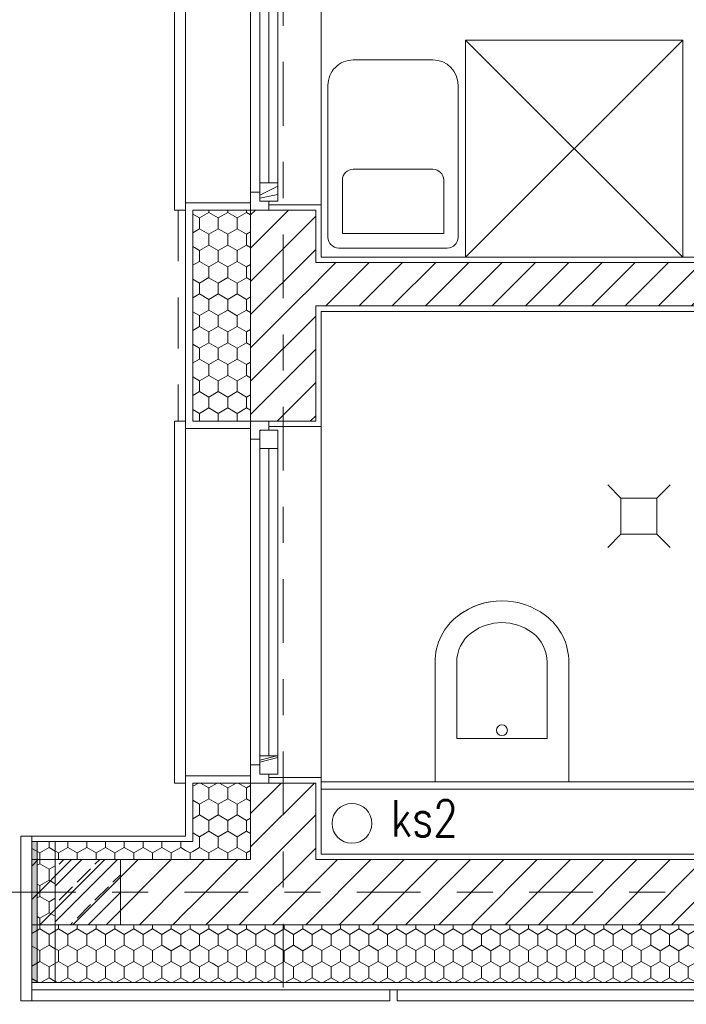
# Model space of a CAD drawing. Extents: x 5465377 to 5465550, y 5925276 to 5925338.
# Tile 3 of 182: x 5465378.12 to 5465379.96, y 5925281.86 to 5925284.58. Entities that reach past the tile are written whole.
import ezdxf

# ---------------------------------------------------------------- set-up
doc = ezdxf.new("R2010")
doc.units = 0
doc.header["$MEASUREMENT"] = 0
doc.linetypes.add('Krawędzie ukryte', pattern=[0.19561111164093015, 0.1411111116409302, -0.05449999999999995])
doc.linetypes.add('Kropki i Kreski', pattern=[0.33513888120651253, 0.1763888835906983, -0.08819444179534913, 0, -0.07055555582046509])
for name, color, linetype, lineweight in [('#DEMCAD_RURA_OSL_Nr_Pióra__141', 7, 'Continuous', 0), ('0_Nr_Pióra__1', 7, 'Continuous', 13), ('0_Nr_Pióra__121', 255, 'Continuous', 0), ('0_Nr_Pióra__141', 7, 'Continuous', 0), ('0_Nr_Pióra__142', 7, 'Continuous', 18), ('_ARCH_Sciany_Nr_Pióra__141', 7, 'Continuous', 0), ('_ARCH_Sciany_Nr_Pióra__142', 7, 'Continuous', 18), ('_LL_Gaz_Kocioł_Nr_Pióra__141', 7, 'Continuous', 0), ('C-DROGI-KORYTARZE_Nr_Pióra__141', 7, 'Continuous', 0), ('EGBD03_Nr_Pióra__141', 7, 'Continuous', 0), ('IS_KAN SANIT. OPIS PION_Nr_Pióra__7', 7, 'Continuous', 35), ('IS_KAN SANIT. PION_Nr_Pióra__14', 42, 'Continuous', 18), ('Okna ArchiCADa_Nr_Pióra__103', 31, 'Continuous', 15), ('Okna ArchiCADa_Nr_Pióra__141', 7, 'Continuous', 0)]:
    doc.layers.add(name, color=color, linetype=linetype, lineweight=lineweight)
doc.layers.add('_ARCH_Sciany', color=7, linetype='Continuous')
doc.layers.add('EGBD03', color=7, linetype='Continuous')
doc.styles.add('GENERATED_STYLE_8', font='Simplex.shx', dxfattribs={"bigfont": 'BIGFONT.SHX'})
pattern_1 = [(45, (5464021.330722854, 5925651.473568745), (-0.04596193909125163, 0.04596193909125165), [])]
pattern_2 = [(90.00000000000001, (5464021.330722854, 5925651.473568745), (-0.05196152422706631, 0), [0.03, -0.06]), (90.00000000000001, (5464021.304742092, 5925651.518568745), (-0.05196152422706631, 0), [0.03, -0.06]), (150.0000000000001, (5464021.330722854, 5925651.503568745), (0.02598076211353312, 0.04500000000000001), [0.03, -0.06]), (150.0000000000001, (5464021.27876133, 5925651.503568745), (0.02598076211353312, 0.04500000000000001), [0.03, -0.06]), (-149.9999999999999, (5464021.330722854, 5925651.473568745), (-0.0259807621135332, 0.04499999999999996), [0.03, -0.05999999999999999]), (-149.9999999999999, (5464021.27876133, 5925651.473568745), (-0.0259807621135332, 0.04499999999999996), [0.03, -0.05999999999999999])]
pattern_3 = [(90.00000000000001, (5464021.330722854, 5925651.473568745), (-0.0649999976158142, 0), []), (45.00000000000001, (5464021.330722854, 5925651.473568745), (-0.0649999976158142, 0.06499999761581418), [])]

# ---------------------------------------------------------------- blocks, each defined once
blk = doc.blocks.new('O1 rozwierane 12_2', base_point=(5464021.330722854, 5925651.473568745))
at = {"layer": 'Okna ArchiCADa_Nr_Pióra__103', "linetype": 'Continuous'}
h = blk.add_hatch(dxfattribs=at)
h.set_pattern_fill('cegła_szamotowa', color=256, style=0, pattern_type=2)
h.set_pattern_definition(pattern_3)
h.paths.add_polyline_path([(5464020.855722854, 5925651.398568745), (5464020.905722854, 5925651.398568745), (5464020.905722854, 5925651.448568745), (5464020.855722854, 5925651.448568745)], flags=0)
h = blk.add_hatch(dxfattribs=at)
h.set_pattern_fill('cegła_szamotowa', color=256, style=0, pattern_type=2)
h.set_pattern_definition(pattern_3)
h.paths.add_polyline_path([(5464021.805722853, 5925651.448568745), (5464021.755722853, 5925651.448568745), (5464021.755722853, 5925651.398568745), (5464021.805722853, 5925651.398568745)], flags=0)
at = {"layer": 'Okna ArchiCADa_Nr_Pióra__141', "linetype": 'Continuous'}
for p, q in [((5464020.830722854, 5925651.653568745), (5464020.830722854, 5925651.683568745)), ((5464020.830722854, 5925651.683568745), (5464021.830722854, 5925651.683568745)), ((5464021.830722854, 5925651.683568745), (5464021.830722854, 5925651.653568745)), ((5464020.850722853, 5925651.653568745), (5464021.810722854, 5925651.653568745)), ((5464020.880722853, 5925651.473568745), (5464020.830722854, 5925651.473568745)), ((5464020.830722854, 5925651.473568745), (5464020.830722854, 5925651.423568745)), ((5464020.830722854, 5925651.473568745), (5464020.830722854, 5925651.423568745)), ((5464020.880722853, 5925651.448568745), (5464020.880722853, 5925651.473568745)), ((5464021.780722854, 5925651.473568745), (5464020.880722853, 5925651.473568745)), ((5464021.830722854, 5925651.473568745), (5464021.780722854, 5925651.473568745)), ((5464021.780722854, 5925651.473568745), (5464021.780722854, 5925651.448568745)), ((5464021.830722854, 5925651.423568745), (5464021.830722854, 5925651.473568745)), ((5464021.830722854, 5925651.473568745), (5464021.830722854, 5925651.423568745)), ((5464020.855722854, 5925651.423568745), (5464020.855722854, 5925651.448568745)), ((5464020.855722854, 5925651.448568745), (5464020.880722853, 5925651.448568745)), ((5464020.905722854, 5925651.448568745), (5464020.855722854, 5925651.448568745)), ((5464020.855722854, 5925651.448568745), (5464020.855722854, 5925651.398568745)), ((5464020.905722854, 5925651.448568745), (5464021.755722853, 5925651.448568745)), ((5464020.905722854, 5925651.398568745), (5464020.905722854, 5925651.448568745)), ((5464021.805722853, 5925651.448568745), (5464021.755722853, 5925651.448568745)), ((5464021.755722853, 5925651.448568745), (5464021.755722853, 5925651.398568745)), ((5464021.780722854, 5925651.448568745), (5464021.805722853, 5925651.448568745)), ((5464021.805722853, 5925651.448568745), (5464021.805722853, 5925651.423568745)), ((5464021.805722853, 5925651.398568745), (5464021.805722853, 5925651.448568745)), ((5464020.830722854, 5925651.423568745), (5464020.855722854, 5925651.423568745)), ((5464020.905722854, 5925651.423568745), (5464021.755722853, 5925651.423568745)), ((5464021.805722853, 5925651.423568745), (5464021.830722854, 5925651.423568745)), ((5464020.855722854, 5925651.398568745), (5464020.905722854, 5925651.398568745)), ((5464020.905722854, 5925651.398568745), (5464021.755722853, 5925651.398568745)), ((5464020.905722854, 5925651.398568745), (5464021.755722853, 5925651.398568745)), ((5464021.755722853, 5925651.398568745), (5464021.805722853, 5925651.398568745)), ((5464020.845722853, 5925651.278568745), (5464021.815722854, 5925651.278568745)), ((5464020.845722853, 5925651.278568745), (5464021.815722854, 5925651.278568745))]:
    blk.add_line(p, q, dxfattribs=at)
blk = doc.blocks.new('Ściana_436', base_point=(5465378.954072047, 5925288.725332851))
at = {"layer": '_ARCH_Sciany_Nr_Pióra__141', "linetype": 'Continuous'}
h = blk.add_hatch(dxfattribs=at)
h.set_pattern_fill('Styropian2', color=256, style=0, pattern_type=2)
h.set_pattern_definition(pattern_2)
h.paths.add_polyline_path([(5465378.759072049, 5925284.055332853), (5465378.599072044, 5925284.055332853), (5465378.59907208, 5925283.471847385), (5465378.759072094, 5925283.471847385)], flags=0)
h = blk.add_hatch(dxfattribs=at)
h.set_pattern_fill('cegła_zwykła', color=256, style=0, pattern_type=2)
h.set_pattern_definition(pattern_1)
h.paths.add_polyline_path([(5465378.759072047, 5925284.055332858), (5465378.759072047, 5925283.91033285), (5465378.939072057, 5925283.91033285), (5465378.939072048, 5925284.055332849), (5465378.809072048, 5925284.055332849)], flags=0)
h = blk.add_hatch(dxfattribs=at)
h.set_pattern_fill('cegła_zwykła', color=256, style=0, pattern_type=2)
h.set_pattern_definition(pattern_1)
h.paths.add_polyline_path([(5465378.759072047, 5925283.91033285), (5465378.759072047, 5925283.79033285), (5465378.939072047, 5925283.79033285), (5465378.939072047, 5925283.91033285)], flags=0)
h = blk.add_hatch(dxfattribs=at)
h.set_pattern_fill('cegła_zwykła', color=256, style=0, pattern_type=2)
h.set_pattern_definition(pattern_1)
h.paths.add_polyline_path([(5465378.939072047, 5925283.91033285), (5465378.939072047, 5925283.79033285), (5465378.954072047, 5925283.79033285), (5465378.954072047, 5925283.91033285)], flags=0)
h = blk.add_hatch(dxfattribs=at)
h.set_pattern_fill('cegła_zwykła', color=256, style=0, pattern_type=2)
h.set_pattern_definition(pattern_1)
h.paths.add_polyline_path([(5465378.759072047, 5925283.79033285), (5465378.759072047, 5925283.47184736), (5465378.809072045, 5925283.47184737), (5465378.939072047, 5925283.47184737), (5465378.939072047, 5925283.79033285)], flags=0)
h = blk.add_hatch(dxfattribs=at)
h.set_pattern_fill('Styropian2', color=256, style=0, pattern_type=2)
h.set_pattern_definition(pattern_2)
h.paths.add_polyline_path([(5465378.599072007, 5925282.310332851), (5465378.759072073, 5925282.310332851), (5465378.759072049, 5925282.47184737), (5465378.599072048, 5925282.47184737)], flags=0)
h = blk.add_hatch(dxfattribs=at)
h.set_pattern_fill('cegła_zwykła', color=256, style=0, pattern_type=2)
h.set_pattern_definition(pattern_1)
h.paths.add_polyline_path([(5465378.759072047, 5925282.47184738), (5465378.759072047, 5925282.26033285), (5465378.939072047, 5925282.26033285), (5465378.939072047, 5925282.471847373), (5465378.809072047, 5925282.471847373)], flags=0)
h = blk.add_hatch(dxfattribs=at)
h.set_pattern_fill('Styropian2', color=256, style=0, pattern_type=2)
h.set_pattern_definition(pattern_2)
h.paths.add_polyline_path([(5465378.579072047, 5925282.310332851), (5465378.579072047, 5925282.26033285), (5465378.599072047, 5925282.26033285), (5465378.599072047, 5925282.310332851)], flags=0)
h = blk.add_hatch(dxfattribs=at)
h.set_pattern_fill('Styropian2', color=256, style=0, pattern_type=2)
h.set_pattern_definition(pattern_2)
h.paths.add_polyline_path([(5465378.599072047, 5925282.310332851), (5465378.599072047, 5925282.26033285), (5465378.759072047, 5925282.26033285), (5465378.759072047, 5925282.310332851)], flags=0)
h = blk.add_hatch(dxfattribs=at)
h.set_pattern_fill('cegła_zwykła', color=256, style=0, pattern_type=2)
h.set_pattern_definition(pattern_1)
h.paths.add_polyline_path([(5465378.579072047, 5925282.26033285), (5465378.579072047, 5925282.08033285), (5465378.599072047, 5925282.08033285), (5465378.599072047, 5925282.26033285)], flags=0)
h = blk.add_hatch(dxfattribs=at)
h.set_pattern_fill('cegła_zwykła', color=256, style=0, pattern_type=2)
h.set_pattern_definition(pattern_1)
h.paths.add_polyline_path([(5465378.599072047, 5925282.26033285), (5465378.599072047, 5925282.08033285), (5465378.759072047, 5925282.08033285), (5465378.759072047, 5925282.26033285)], flags=0)
h = blk.add_hatch(dxfattribs=at)
h.set_pattern_fill('cegła_zwykła', color=256, style=0, pattern_type=2)
h.set_pattern_definition(pattern_1)
h.paths.add_polyline_path([(5465378.759072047, 5925282.26033285), (5465378.759072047, 5925282.08033285), (5465378.939072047, 5925282.26033285)], flags=0)
h = blk.add_hatch(dxfattribs=at)
h.set_pattern_fill('Styropian2', color=256, style=0, pattern_type=2)
h.set_pattern_definition(pattern_2)
h.paths.add_polyline_path([(5465378.579072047, 5925282.08033285), (5465378.579072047, 5925281.92033285), (5465378.599072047, 5925281.92033285), (5465378.599072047, 5925282.08033285)], flags=0)
h = blk.add_hatch(dxfattribs=at)
h.set_pattern_fill('Styropian2', color=256, style=0, pattern_type=2)
h.set_pattern_definition(pattern_2)
h.paths.add_polyline_path([(5465378.599072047, 5925282.08033285), (5465378.599072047, 5925281.92033285), (5465378.759072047, 5925282.08033285)], flags=0)
for p, q in [((5465378.579072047, 5925284.07533285), (5465378.759072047, 5925284.07533285)), ((5465378.579072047, 5925284.055332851), (5465378.579072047, 5925284.07533285)), ((5465378.759072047, 5925284.055332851), (5465378.759072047, 5925284.07533285)), ((5465378.579072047, 5925284.055332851), (5465378.579072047, 5925283.471847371)), ((5465378.599072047, 5925284.055332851), (5465378.599072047, 5925283.471847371)), ((5465378.599072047, 5925284.055332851), (5465378.759072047, 5925284.055332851)), ((5465378.759072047, 5925284.055332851), (5465378.809072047, 5925284.055332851)), ((5465378.954072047, 5925284.07033285), (5465378.809072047, 5925284.07033285)), ((5465378.809072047, 5925284.055332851), (5465378.809072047, 5925284.07033285)), ((5465378.954072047, 5925284.055332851), (5465378.954072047, 5925284.07033285)), ((5465378.954072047, 5925283.92533285), (5465378.954072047, 5925284.055332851)), ((5465378.954072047, 5925283.471847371), (5465378.954072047, 5925283.77533285)), ((5465378.579072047, 5925283.471847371), (5465378.579072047, 5925283.451847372)), ((5465378.579072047, 5925283.451847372), (5465378.759072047, 5925283.451847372)), ((5465378.599072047, 5925283.471847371), (5465378.759072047, 5925283.471847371)), ((5465378.759072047, 5925283.471847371), (5465378.759072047, 5925283.451847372)), ((5465378.759072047, 5925283.471847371), (5465378.809072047, 5925283.471847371)), ((5465378.809072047, 5925283.471847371), (5465378.809072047, 5925283.456847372)), ((5465378.954072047, 5925283.456847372), (5465378.809072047, 5925283.456847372)), ((5465378.954072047, 5925283.471847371), (5465378.954072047, 5925283.456847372)), ((5465378.579072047, 5925282.491847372), (5465378.759072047, 5925282.491847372)), ((5465378.579072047, 5925282.471847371), (5465378.579072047, 5925282.491847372)), ((5465378.579072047, 5925282.471847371), (5465378.579072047, 5925282.32533285)), ((5465378.599072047, 5925282.471847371), (5465378.599072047, 5925282.310332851)), ((5465378.599072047, 5925282.471847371), (5465378.759072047, 5925282.471847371)), ((5465378.759072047, 5925282.471847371), (5465378.759072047, 5925282.491847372)), ((5465378.759072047, 5925282.471847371), (5465378.809072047, 5925282.471847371)), ((5465378.954072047, 5925282.486847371), (5465378.809072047, 5925282.486847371)), ((5465378.809072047, 5925282.471847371), (5465378.809072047, 5925282.486847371)), ((5465378.954072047, 5925282.471847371), (5465378.954072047, 5925282.486847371)), ((5465378.954072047, 5925282.27533285), (5465378.954072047, 5925282.471847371)), ((5465378.599072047, 5925282.310332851), (5465378.579072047, 5925282.310332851)), ((5465378.579072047, 5925281.92033285), (5465378.599072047, 5925281.92033285))]:
    blk.add_line(p, q, dxfattribs=at)
at = {"layer": '_ARCH_Sciany_Nr_Pióra__142', "linetype": 'Continuous'}
for p, q in [((5465378.759072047, 5925284.055332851), (5465378.759072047, 5925283.91033285)), ((5465378.939072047, 5925284.055332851), (5465378.809072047, 5925284.055332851)), ((5465378.939072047, 5925283.91033285), (5465378.939072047, 5925284.055332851)), ((5465378.759072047, 5925283.91033285), (5465378.759072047, 5925283.79033285)), ((5465378.954072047, 5925283.91033285), (5465378.939072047, 5925283.91033285)), ((5465378.759072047, 5925283.79033285), (5465378.759072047, 5925283.471847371)), ((5465378.939072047, 5925283.79033285), (5465378.954072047, 5925283.79033285)), ((5465378.939072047, 5925283.471847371), (5465378.939072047, 5925283.79033285)), ((5465378.939072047, 5925283.471847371), (5465378.809072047, 5925283.471847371)), ((5465378.759072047, 5925282.471847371), (5465378.759072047, 5925282.26033285)), ((5465378.939072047, 5925282.471847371), (5465378.809072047, 5925282.471847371)), ((5465378.939072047, 5925282.26033285), (5465378.939072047, 5925282.471847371)), ((5465378.599072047, 5925282.26033285), (5465378.579072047, 5925282.26033285)), ((5465378.759072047, 5925282.26033285), (5465378.599072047, 5925282.26033285)), ((5465378.579072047, 5925282.08033285), (5465378.599072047, 5925282.08033285)), ((5465378.599072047, 5925282.08033285), (5465378.759072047, 5925282.08033285))]:
    blk.add_line(p, q, dxfattribs=at)
at = {"layer": 'Okna ArchiCADa_Nr_Pióra__141', "linetype": 'Continuous', "xscale": -1, "rotation": 90.00000000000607}
for p in [(5465378.759072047, 5925284.555332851), (5465378.759072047, 5925282.971847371)]:
    blk.add_blockref('O1 rozwierane 12_2', p, dxfattribs=at)
blk = doc.blocks.new('Ściana_443', base_point=(5465380.560018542, 5925283.92533285))
at = {"layer": '_ARCH_Sciany_Nr_Pióra__141', "linetype": 'Continuous'}
h = blk.add_hatch(dxfattribs=at)
h.set_pattern_fill('cegła_zwykła', color=256, style=0, pattern_type=2)
h.set_pattern_definition(pattern_1)
h.paths.add_polyline_path([(5465380.560018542, 5925283.91033285), (5465378.954072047, 5925283.91033285), (5465378.954072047, 5925283.79033285), (5465380.560018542, 5925283.79033285)], flags=0)
for p, q in [((5465380.560018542, 5925283.92533285), (5465378.954072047, 5925283.92533285)), ((5465378.954072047, 5925283.77533285), (5465380.560018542, 5925283.77533285))]:
    blk.add_line(p, q, dxfattribs=at)
at = {"layer": '_ARCH_Sciany_Nr_Pióra__142', "linetype": 'Continuous'}
for p, q in [((5465380.560018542, 5925283.91033285), (5465378.954072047, 5925283.91033285)), ((5465378.954072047, 5925283.79033285), (5465380.560018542, 5925283.79033285))]:
    blk.add_line(p, q, dxfattribs=at)
blk = doc.blocks.new('Ściana_445', base_point=(5465378.954072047, 5925282.27533285))
at = {"layer": '_ARCH_Sciany_Nr_Pióra__141', "linetype": 'Continuous'}
h = blk.add_hatch(dxfattribs=at)
h.set_pattern_fill('cegła_zwykła', color=256, style=0, pattern_type=2)
h.set_pattern_definition(pattern_1)
h.paths.add_polyline_path([(5465380.575018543, 5925282.26033285), (5465378.939072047, 5925282.26033285), (5465378.759072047, 5925282.08033285), (5465380.575018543, 5925282.08033285)], flags=0)
h = blk.add_hatch(dxfattribs=at)
h.set_pattern_fill('Styropian2', color=256, style=0, pattern_type=2)
h.set_pattern_definition(pattern_2)
h.paths.add_polyline_path([(5465378.599072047, 5925281.920332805), (5465380.910018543, 5925281.920332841), (5465380.910018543, 5925282.080332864), (5465378.759072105, 5925282.080332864)], flags=0)
for p, q in [((5465380.560018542, 5925282.27533285), (5465378.954072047, 5925282.27533285)), ((5465378.579072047, 5925281.90033285), (5465380.910018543, 5925281.90033285)), ((5465378.599072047, 5925281.92033285), (5465380.910018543, 5925281.92033285))]:
    blk.add_line(p, q, dxfattribs=at)
at = {"layer": '_ARCH_Sciany_Nr_Pióra__142', "linetype": 'Continuous'}
for p, q in [((5465380.575018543, 5925282.26033285), (5465378.939072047, 5925282.26033285)), ((5465378.759072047, 5925282.08033285), (5465380.575018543, 5925282.08033285))]:
    blk.add_line(p, q, dxfattribs=at)
blk = doc.blocks.new('Ściana_454', base_point=(5465378.154072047, 5925281.90033285))
at = {"layer": '_ARCH_Sciany_Nr_Pióra__141', "linetype": 'Continuous'}
for p, q in [((5465379.144072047, 5925281.90033285), (5465378.154072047, 5925281.90033285)), ((5465378.154072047, 5925281.90033285), (5465378.154072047, 5925281.87033285)), ((5465379.144072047, 5925281.87033285), (5465379.144072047, 5925281.90033285)), ((5465378.154072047, 5925281.87033285), (5465379.144072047, 5925281.87033285))]:
    blk.add_line(p, q, dxfattribs=at)
blk = doc.blocks.new('Ściana_455', base_point=(5465379.164072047, 5925281.90033285))
at = {"layer": '_ARCH_Sciany_Nr_Pióra__141', "linetype": 'Continuous'}
for p, q in [((5465380.144072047, 5925281.90033285), (5465379.164072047, 5925281.90033285)), ((5465379.164072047, 5925281.90033285), (5465379.164072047, 5925281.87033285)), ((5465380.144072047, 5925281.87033285), (5465380.144072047, 5925281.90033285)), ((5465379.164072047, 5925281.87033285), (5465380.144072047, 5925281.87033285))]:
    blk.add_line(p, q, dxfattribs=at)
blk = doc.blocks.new('Ściana_487', base_point=(5465378.579072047, 5925283.471847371))
at = {"layer": '_ARCH_Sciany_Nr_Pióra__141', "linetype": 'Krawędzie ukryte'}
for p, q in [((5465378.579072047, 5925284.055332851), (5465378.559072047, 5925284.055332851)), ((5465378.559072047, 5925284.055332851), (5465378.559072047, 5925283.471847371)), ((5465378.579072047, 5925283.471847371), (5465378.579072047, 5925284.055332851)), ((5465378.559072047, 5925283.471847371), (5465378.579072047, 5925283.471847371))]:
    blk.add_line(p, q, dxfattribs=at)
blk = doc.blocks.new('Ściana_490', base_point=(5465378.954072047, 5925282.32533285))
at = {"layer": '_ARCH_Sciany_Nr_Pióra__141', "linetype": 'Continuous'}
h = blk.add_hatch(dxfattribs=at)
h.set_pattern_fill('Styropian2', color=256, style=0, pattern_type=2)
h.set_pattern_definition(pattern_2)
h.paths.add_polyline_path([(5465378.579072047, 5925282.310332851), (5465378.154072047, 5925282.310332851), (5465378.154072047, 5925282.26033285), (5465378.579072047, 5925282.26033285)], flags=0)
h = blk.add_hatch(dxfattribs=at)
h.set_pattern_fill('cegła_zwykła', color=256, style=0, pattern_type=2)
h.set_pattern_definition(pattern_1)
h.paths.add_polyline_path([(5465378.579072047, 5925282.26033285), (5465378.154072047, 5925282.26033285), (5465378.154072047, 5925282.08033285), (5465378.579072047, 5925282.08033285)], flags=0)
h = blk.add_hatch(dxfattribs=at)
h.set_pattern_fill('Styropian2', color=256, style=0, pattern_type=2)
h.set_pattern_definition(pattern_2)
h.paths.add_polyline_path([(5465378.154072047, 5925281.92033285), (5465378.579072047, 5925281.92033285), (5465378.579072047, 5925282.08033285), (5465378.154072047, 5925282.08033285)], flags=0)
for p, q in [((5465378.579072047, 5925282.32533285), (5465378.154072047, 5925282.32533285)), ((5465378.154072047, 5925282.32533285), (5465378.154072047, 5925282.310332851)), ((5465378.579072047, 5925282.310332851), (5465378.154072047, 5925282.310332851)), ((5465378.154072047, 5925282.310332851), (5465378.154072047, 5925282.26033285)), ((5465378.154072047, 5925282.26033285), (5465378.154072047, 5925282.08033285)), ((5465378.154072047, 5925282.08033285), (5465378.154072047, 5925281.92033285)), ((5465378.154072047, 5925281.92033285), (5465378.579072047, 5925281.92033285)), ((5465378.154072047, 5925281.92033285), (5465378.154072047, 5925281.90033285)), ((5465378.154072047, 5925281.90033285), (5465378.579072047, 5925281.90033285))]:
    blk.add_line(p, q, dxfattribs=at)
at = {"layer": '_ARCH_Sciany_Nr_Pióra__142', "linetype": 'Continuous'}
for p, q in [((5465378.579072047, 5925282.26033285), (5465378.154072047, 5925282.26033285)), ((5465378.154072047, 5925282.08033285), (5465378.579072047, 5925282.08033285))]:
    blk.add_line(p, q, dxfattribs=at)
blk = doc.blocks.new('Bidet stojący 12', base_point=(5464021.330722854, 5925651.473568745))
at = {"layer": '0_Nr_Pióra__1', "linetype": 'Continuous'}
for p, q in [((5464021.515739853, 5925651.973568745), (5464021.145705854, 5925651.973568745)), ((5464021.145705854, 5925651.973568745), (5464021.145705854, 5925651.643568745)), ((5464021.515739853, 5925651.973568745), (5464021.515739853, 5925651.643568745)), ((5464021.205720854, 5925651.853568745), (5464021.205720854, 5925651.643568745)), ((5464021.205722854, 5925651.853568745), (5464021.455722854, 5925651.853568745)), ((5464021.455724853, 5925651.853568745), (5464021.455724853, 5925651.643568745))]:
    blk.add_line(p, q, dxfattribs=at)
blk.add_circle((5464021.330722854, 5925651.831068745), 0.015, dxfattribs=at)
for centre, radius, start, end in [((5464021.308222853, 5925651.643568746), 0.16250000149, 180, 233.1301023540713), ((5464021.308222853, 5925651.643568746), 0.16250000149, 180, 233.1301023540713), ((5464021.308222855, 5925651.643568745), 0.10250000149, 180, 233.1301023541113), ((5464021.353222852, 5925651.643568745), 0.10250000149, 306.8698976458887, 0), ((5464021.353222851, 5925651.643568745), 0.16250000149, 306.8698976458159, 0), ((5464021.330722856, 5925651.673568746), 0.14000000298, 233.1301023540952, 306.8698965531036), ((5464021.330722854, 5925651.673568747), 0.200000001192, 233.1301023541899, 306.8698965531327), ((5464021.330722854, 5925651.673568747), 0.200000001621, 233.130101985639, 270)]:
    blk.add_arc(centre, radius, start, end, dxfattribs=at)
blk = doc.blocks.new('Linia_137409', base_point=(5465396.980076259, 5925282.17033285))
at = {"layer": 'EGBD03_Nr_Pióra__141', "linetype": 'Kropki i Kreski'}
blk.add_line((5465396.855076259, 5925282.17033285), (5465377.424707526, 5925282.17033285), dxfattribs=at)
blk = doc.blocks.new('Linia_137407', base_point=(5465378.849072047, 5925290.306363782))
at = {"layer": 'EGBD03_Nr_Pióra__141', "linetype": 'Kropki i Kreski'}
blk.add_line((5465378.849072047, 5925290.181363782), (5465378.849072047, 5925280.673500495), dxfattribs=at)

msp = doc.modelspace()

# ---------------------------------------------------------------- hatches: boundary and pattern name
at = {"layer": '0_Nr_Pióra__1', "linetype": 'Continuous'}
h = msp.add_hatch(dxfattribs=at)
h.set_pattern_fill('Beton_zbrojony2', color=256, style=0, pattern_type=2)
h.set_pattern_definition([(45, (5464021.330722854, 5925651.473568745), (-0.04949747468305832, 0.04949747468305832), []), (45, (5464021.305974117, 5925651.498317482), (-0.04949747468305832, 0.04949747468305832), [0.0525, -0.0175])])
h.paths.add_polyline_path([(5465378.399072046, 5925282.080332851), (5465378.399072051, 5925282.26033285), (5465378.219072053, 5925282.26033285), (5465378.219072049, 5925282.080332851)], flags=0)
at = {"layer": '0_Nr_Pióra__121', "linetype": 'Continuous'}
msp.add_hatch(color=256, dxfattribs=at).paths.add_polyline_path([(5465378.154072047, 5925282.310332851), (5465378.154072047, 5925281.92033285), (5465378.169072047, 5925281.92033285), (5465378.169072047, 5925282.310332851)], flags=0)
at = {"layer": '0_Nr_Pióra__141', "linetype": 'Continuous'}
h = msp.add_hatch(dxfattribs=at)
h.set_pattern_fill('Styropian2', color=256, style=0, pattern_type=2)
h.set_pattern_definition(pattern_2)
h.paths.add_polyline_path([(5465378.169072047, 5925281.92033285), (5465378.169072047, 5925282.310332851), (5465378.219072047, 5925282.310332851), (5465378.219072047, 5925281.92033285)], flags=0)

# ---------------------------------------------------------------- linework, layer by layer
at = {"layer": '#DEMCAD_RURA_OSL_Nr_Pióra__141', "linetype": 'Continuous'}
for p, q in [((5465378.124072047, 5925281.87033285), (5465378.124072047, 5925282.32533285)), ((5465378.124072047, 5925282.32533285), (5465378.154072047, 5925282.32533285)), ((5465378.154072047, 5925281.87033285), (5465378.124072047, 5925281.87033285))]:
    msp.add_line(p, q, dxfattribs=at)
at = {"layer": '#DEMCAD_RURA_OSL_Nr_Pióra__141', "linetype": 'Continuous', "flags": 128}
msp.add_lwpolyline([(5465379.353219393, 5925284.52533285), (5465379.953219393, 5925284.52533285), (5465379.953219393, 5925283.92533285), (5465379.353219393, 5925283.92533285)], close=True, dxfattribs=at)
for points in [[(5465379.953219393, 5925284.52533285), (5465379.353219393, 5925283.92533285)], [(5465379.353219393, 5925284.52533285), (5465379.953219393, 5925283.92533285)]]:
    msp.add_lwpolyline(points, dxfattribs=at)
at = {"layer": '0_Nr_Pióra__1', "linetype": 'Continuous'}
for p, q in [((5465380.560018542, 5925282.475332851), (5465378.954072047, 5925282.475332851)), ((5465380.560018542, 5925282.45533285), (5465378.954072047, 5925282.45533285))]:
    msp.add_line(p, q, dxfattribs=at)
at = {"layer": '0_Nr_Pióra__141', "linetype": 'Continuous', "flags": 128}
for points in [[(5465378.154072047, 5925282.310332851), (5465378.154072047, 5925281.92033285), (5465378.169072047, 5925281.92033285), (5465378.169072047, 5925282.310332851)], [(5465378.169072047, 5925281.92033285), (5465378.169072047, 5925282.310332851), (5465378.219072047, 5925282.310332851), (5465378.219072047, 5925281.92033285)]]:
    msp.add_lwpolyline(points, close=True, dxfattribs=at)
at = {"layer": '0_Nr_Pióra__142', "linetype": 'Continuous', "flags": 128}
msp.add_lwpolyline([(5465378.399072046, 5925282.080332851), (5465378.399072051, 5925282.26033285), (5465378.219072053, 5925282.26033285), (5465378.219072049, 5925282.080332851)], close=True, dxfattribs=at)
at = {"layer": '_LL_Gaz_Kocioł_Nr_Pióra__141', "linetype": 'Continuous', "flags": 128}
for points in [[(5465379.26266859, 5925284.470239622), (5465379.04266859, 5925284.470239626, 0.4142135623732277), (5465378.972668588, 5925284.40023963), (5465378.972668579, 5925283.980239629, 0.4142135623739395), (5465379.002668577, 5925283.950239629), (5465379.302668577, 5925283.950239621, 0.4142135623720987), (5465379.332668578, 5925283.980239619), (5465379.332668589, 5925284.400239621, 0.4142135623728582)], [(5465379.262668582, 5925284.168346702), (5465379.042668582, 5925284.168346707, 0.4142135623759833), (5465379.012668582, 5925284.138346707), (5465379.012668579, 5925283.990239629), (5465379.292668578, 5925283.990239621), (5465379.292668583, 5925284.138346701, 0.4142135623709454)]]:
    msp.add_lwpolyline(points, format="xyb", close=True, dxfattribs=at)
at = {"layer": 'C-DROGI-KORYTARZE_Nr_Pióra__141', "linetype": 'Continuous'}
for p, q in [((5465379.782211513, 5925283.259369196), (5465379.745959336, 5925283.295621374)), ((5465379.882211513, 5925283.259369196), (5465379.91846369, 5925283.295621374)), ((5465379.782211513, 5925283.159369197), (5465379.745959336, 5925283.123117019)), ((5465379.882211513, 5925283.159369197), (5465379.91846369, 5925283.123117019))]:
    msp.add_line(p, q, dxfattribs=at)
at = {"layer": 'C-DROGI-KORYTARZE_Nr_Pióra__141', "linetype": 'Continuous', "flags": 128}
msp.add_lwpolyline([(5465379.782211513, 5925283.259369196), (5465379.882211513, 5925283.259369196), (5465379.882211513, 5925283.159369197), (5465379.782211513, 5925283.159369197)], close=True, dxfattribs=at)
at = {"layer": 'IS_KAN SANIT. PION_Nr_Pióra__14', "linetype": 'Continuous'}
msp.add_circle((5465379.039072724, 5925282.36033285), 0.05499999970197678, dxfattribs=at)

# ---------------------------------------------------------------- block references
at = {"layer": '0_Nr_Pióra__1', "linetype": 'Continuous', "xscale": -1, "rotation": 180.0000000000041}
msp.add_blockref('Bidet stojący 12', (5465379.453697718, 5925282.975332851), dxfattribs=at)
at = {"layer": '_ARCH_Sciany'}
for name, p in [('Ściana_436', (5465378.954072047, 5925288.725332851)), ('Ściana_487', (5465378.579072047, 5925283.471847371)), ('Ściana_443', (5465380.560018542, 5925283.92533285)), ('Ściana_490', (5465378.954072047, 5925282.32533285)), ('Ściana_445', (5465378.954072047, 5925282.27533285)), ('Ściana_454', (5465378.154072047, 5925281.90033285)), ('Ściana_455', (5465379.164072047, 5925281.90033285))]:
    msp.add_blockref(name, p, dxfattribs=at)
at = {"layer": 'EGBD03', "linetype": 'Kropki i Kreski'}
for name, p in [('Linia_137407', (5465378.849072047, 5925290.306363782)), ('Linia_137409', (5465396.980076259, 5925282.17033285))]:
    msp.add_blockref(name, p, dxfattribs=at)

# ---------------------------------------------------------------- texts
at = {"layer": 'IS_KAN SANIT. OPIS PION_Nr_Pióra__7', "linetype": 'Continuous', "insert": (5465379.146885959, 5925282.374253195), "char_height": 0.1, "attachment_point": 4, "style": 'GENERATED_STYLE_8'}
msp.add_mtext('{\\W0.800000x;ks2}', dxfattribs=at)

doc.saveas('drawing.dxf')
